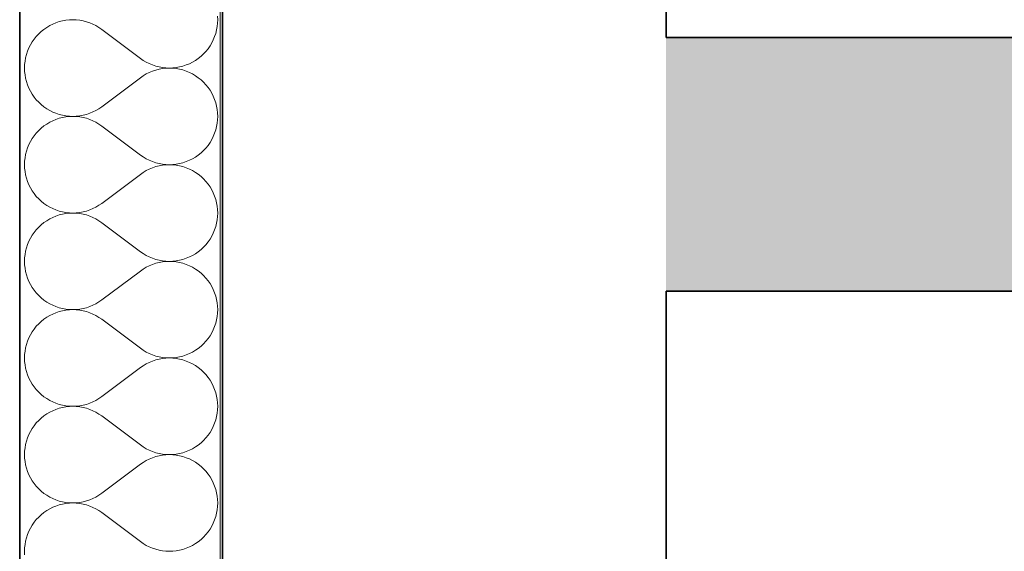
# Model space of a CAD drawing. Header units: millimetres. Extents: x -34676 to 172266, y 39940 to 476087.
# Tile 62 of 256: x 20168 to 20945, y 282903 to 283322. Entities that reach past the tile are written whole.
import ezdxf

# ---------------------------------------------------------------- set-up
doc = ezdxf.new("R2010")
doc.units = ezdxf.units.MM
doc.header["$MEASUREMENT"] = 0
for name, color, linetype in [('#podkład', 252, 'Continuous'), ('- A - ocieplenie', 7, 'Continuous'), ('Konstrukcja - Stropy', 7, 'Continuous'), ('Konstrukcja - Ściany działowe', 7, 'Continuous'), ('Konstrukcja - Ściany zewnętrzne', 7, 'Continuous')]:
    doc.layers.add(name, color=color, linetype=linetype)

# ---------------------------------------------------------------- blocks, each defined once
blk = doc.blocks.new('UHYGFFFF')
at = {"layer": '- A - ocieplenie', "color": 252, "linetype": 'Continuous', "lineweight": 35, "ltscale": 100}
for p, q in [((19777.48, 396062.63), (19777.47, 388486.86)), ((19937.47, 388486.86), (19937.48, 396062.63))]:
    blk.add_line(p, q, dxfattribs=at)
at = {"layer": '- A - ocieplenie', "color": 252, "linetype": 'Continuous', "lineweight": 13, "ltscale": 100}
for p, q in [((19803.57, 389458.22), (19801.14, 389457.01)), ((19806.08, 389459.26), (19803.57, 389458.22)), ((19808.67, 389460.12), (19806.08, 389459.26)), ((19811.3, 389460.79), (19808.67, 389460.12)), ((19813.98, 389461.27), (19811.3, 389460.79)), ((19816.68, 389461.56), (19813.98, 389461.27)), ((19819.4, 389461.66), (19816.68, 389461.56)), ((19822.12, 389461.56), (19819.4, 389461.66)), ((19824.83, 389461.27), (19822.12, 389461.56)), ((19827.5, 389460.78), (19824.83, 389461.27)), ((19830.14, 389460.11), (19827.5, 389460.78)), ((19832.72, 389459.25), (19830.14, 389460.11)), ((19835.23, 389458.2), (19832.72, 389459.25)), ((19837.66, 389456.98), (19835.23, 389458.2)), ((19933.28, 389456.24), (19933.57, 389458.94)), ((19933.67, 389461.66), (19933.57, 389464.38)), ((19933.57, 389458.94), (19933.67, 389461.66)), ((19792.45, 389450.51), (19790.6, 389448.52)), ((19794.44, 389452.36), (19792.45, 389450.51)), ((19796.56, 389454.07), (19794.44, 389452.36)), ((19798.8, 389455.62), (19796.56, 389454.07)), ((19801.14, 389457.01), (19798.8, 389455.62)), ((19840, 389455.59), (19837.66, 389456.98)), ((19842.24, 389454.04), (19840, 389455.59)), ((19872.71, 389431.18), (19842.24, 389454.04)), ((19931.26, 389448.34), (19932.12, 389450.92)), ((19932.12, 389450.92), (19932.79, 389453.56)), ((19932.79, 389453.56), (19933.28, 389456.24)), ((19787.34, 389444.17), (19785.95, 389441.83)), ((19788.89, 389446.4), (19787.34, 389444.17)), ((19790.6, 389448.52), (19788.89, 389446.4)), ((19927.61, 389441.06), (19929, 389443.39)), ((19929, 389443.39), (19930.22, 389445.83)), ((19930.22, 389445.83), (19931.26, 389448.34)), ((19783.69, 389436.88), (19782.83, 389434.3)), ((19784.73, 389439.4), (19783.69, 389436.88)), ((19785.95, 389441.83), (19784.73, 389439.4)), ((19922.5, 389434.71), (19924.35, 389436.7)), ((19924.35, 389436.7), (19926.06, 389438.82)), ((19926.06, 389438.82), (19927.61, 389441.06)), ((19781.67, 389428.99), (19781.38, 389426.28)), ((19782.16, 389431.66), (19781.67, 389428.99)), ((19782.83, 389434.3), (19782.16, 389431.66)), ((19872.71, 389431.18), (19874.95, 389429.63)), ((19874.95, 389429.63), (19877.28, 389428.24)), ((19877.28, 389428.24), (19879.72, 389427.02)), ((19911.38, 389427), (19913.81, 389428.22)), ((19913.81, 389428.22), (19916.15, 389429.6)), ((19916.15, 389429.6), (19918.39, 389431.15)), ((19918.39, 389431.15), (19920.51, 389432.86)), ((19920.51, 389432.86), (19922.5, 389434.71)), ((19781.38, 389426.28), (19781.28, 389423.56)), ((19781.28, 389423.56), (19781.38, 389420.84)), ((19781.38, 389420.84), (19781.67, 389418.14)), ((19879.72, 389420.11), (19877.28, 389418.89)), ((19879.72, 389427.02), (19882.23, 389425.98)), ((19882.23, 389421.15), (19879.72, 389420.11)), ((19882.23, 389425.98), (19884.81, 389425.11)), ((19884.81, 389422.01), (19882.23, 389421.15)), ((19884.81, 389425.11), (19887.45, 389424.44)), ((19887.45, 389422.69), (19884.81, 389422.01)), ((19887.45, 389424.44), (19890.12, 389423.96)), ((19890.12, 389423.17), (19887.45, 389422.69)), ((19890.12, 389423.96), (19892.83, 389423.66)), ((19892.83, 389423.46), (19890.12, 389423.17)), ((19892.83, 389423.66), (19895.55, 389423.56)), ((19895.55, 389423.56), (19892.83, 389423.46)), ((19895.55, 389423.56), (19898.26, 389423.66)), ((19898.26, 389423.47), (19895.55, 389423.56)), ((19898.26, 389423.66), (19900.97, 389423.95)), ((19900.97, 389423.18), (19898.26, 389423.47)), ((19900.97, 389423.95), (19903.65, 389424.43)), ((19903.65, 389422.7), (19900.97, 389423.18)), ((19903.65, 389424.43), (19906.28, 389425.1)), ((19906.28, 389422.03), (19903.65, 389422.7)), ((19906.28, 389425.1), (19908.87, 389425.96)), ((19908.87, 389421.17), (19906.28, 389422.03)), ((19908.87, 389425.96), (19911.38, 389427)), ((19911.38, 389420.13), (19908.87, 389421.17)), ((19913.81, 389418.91), (19911.38, 389420.13)), ((19781.67, 389418.14), (19782.16, 389415.46)), ((19782.16, 389415.46), (19782.83, 389412.83)), ((19782.83, 389412.83), (19783.69, 389410.25)), ((19872.71, 389415.94), (19842.24, 389393.09)), ((19874.95, 389417.5), (19872.71, 389415.94)), ((19877.28, 389418.89), (19874.95, 389417.5)), ((19916.15, 389417.52), (19913.81, 389418.91)), ((19918.39, 389415.97), (19916.15, 389417.52)), ((19920.51, 389414.27), (19918.39, 389415.97)), ((19922.5, 389412.41), (19920.51, 389414.27)), ((19924.35, 389410.42), (19922.5, 389412.41)), ((19783.69, 389410.25), (19784.73, 389407.73)), ((19784.73, 389407.73), (19785.95, 389405.3)), ((19785.95, 389405.3), (19787.34, 389402.96)), ((19926.06, 389408.31), (19924.35, 389410.42)), ((19927.61, 389406.07), (19926.06, 389408.31)), ((19929, 389403.73), (19927.61, 389406.07)), ((19787.34, 389402.96), (19788.89, 389400.73)), ((19788.89, 389400.73), (19790.6, 389398.61)), ((19790.6, 389398.61), (19792.45, 389396.62)), ((19792.45, 389396.62), (19794.44, 389394.76)), ((19930.22, 389401.3), (19929, 389403.73)), ((19931.26, 389398.79), (19930.22, 389401.3)), ((19932.12, 389396.21), (19931.26, 389398.79)), ((19932.79, 389393.57), (19932.12, 389396.21)), ((19794.44, 389394.76), (19796.56, 389393.06)), ((19796.56, 389393.06), (19798.8, 389391.51)), ((19798.8, 389391.51), (19801.14, 389390.12)), ((19801.14, 389390.12), (19803.57, 389388.9)), ((19803.57, 389388.9), (19806.08, 389387.86)), ((19832.72, 389387.88), (19835.23, 389388.92)), ((19835.23, 389388.92), (19837.66, 389390.14)), ((19837.66, 389390.14), (19840, 389391.53)), ((19840, 389391.53), (19842.24, 389393.09)), ((19933.28, 389390.89), (19932.79, 389393.57)), ((19933.57, 389388.19), (19933.28, 389390.89)), ((19801.14, 389380.82), (19798.8, 389379.43)), ((19803.57, 389382.03), (19801.14, 389380.82)), ((19806.08, 389383.07), (19803.57, 389382.03)), ((19806.08, 389387.86), (19808.67, 389387.01)), ((19808.67, 389383.93), (19806.08, 389383.07)), ((19808.67, 389387.01), (19811.3, 389386.33)), ((19811.3, 389384.6), (19808.67, 389383.93)), ((19811.3, 389386.33), (19813.98, 389385.85)), ((19813.98, 389385.08), (19811.3, 389384.6)), ((19813.98, 389385.85), (19816.68, 389385.56)), ((19816.68, 389385.37), (19813.98, 389385.08)), ((19816.68, 389385.56), (19819.4, 389385.47)), ((19819.4, 389385.47), (19816.68, 389385.37)), ((19819.4, 389385.47), (19822.12, 389385.57)), ((19822.12, 389385.37), (19819.4, 389385.47)), ((19822.12, 389385.57), (19824.83, 389385.86)), ((19824.83, 389385.08), (19822.12, 389385.37)), ((19824.83, 389385.86), (19827.5, 389386.34)), ((19827.5, 389384.59), (19824.83, 389385.08)), ((19827.5, 389386.34), (19830.14, 389387.02)), ((19830.14, 389383.92), (19827.5, 389384.59)), ((19830.14, 389387.02), (19832.72, 389387.88)), ((19832.72, 389383.06), (19830.14, 389383.92)), ((19835.23, 389382.01), (19832.72, 389383.06)), ((19837.66, 389380.79), (19835.23, 389382.01)), ((19840, 389379.4), (19837.66, 389380.79)), ((19933.28, 389380.04), (19933.57, 389382.75)), ((19933.67, 389385.47), (19933.57, 389388.19)), ((19933.57, 389382.75), (19933.67, 389385.47)), ((19792.45, 389374.32), (19790.6, 389372.33)), ((19794.44, 389376.17), (19792.45, 389374.32)), ((19796.56, 389377.88), (19794.44, 389376.17)), ((19798.8, 389379.43), (19796.56, 389377.88)), ((19842.24, 389377.85), (19840, 389379.4)), ((19872.71, 389354.99), (19842.24, 389377.85)), ((19931.26, 389372.15), (19932.12, 389374.73)), ((19932.12, 389374.73), (19932.79, 389377.37)), ((19932.79, 389377.37), (19933.28, 389380.04)), ((19785.95, 389365.64), (19784.73, 389363.2)), ((19787.34, 389367.98), (19785.95, 389365.64)), ((19788.89, 389370.21), (19787.34, 389367.98)), ((19790.6, 389372.33), (19788.89, 389370.21)), ((19927.61, 389364.87), (19929, 389367.2)), ((19929, 389367.2), (19930.22, 389369.64)), ((19930.22, 389369.64), (19931.26, 389372.15)), ((19782.83, 389358.11), (19782.16, 389355.47)), ((19783.69, 389360.69), (19782.83, 389358.11)), ((19784.73, 389363.2), (19783.69, 389360.69)), ((19920.51, 389356.67), (19922.5, 389358.52)), ((19922.5, 389358.52), (19924.35, 389360.51)), ((19924.35, 389360.51), (19926.06, 389362.63)), ((19926.06, 389362.63), (19927.61, 389364.87)), ((19781.38, 389350.09), (19781.28, 389347.37)), ((19781.67, 389352.8), (19781.38, 389350.09)), ((19782.16, 389355.47), (19781.67, 389352.8)), ((19872.71, 389354.99), (19874.95, 389353.44)), ((19874.95, 389353.44), (19877.28, 389352.05)), ((19877.28, 389352.05), (19879.72, 389350.83)), ((19879.72, 389350.83), (19882.23, 389349.79)), ((19882.23, 389349.79), (19884.81, 389348.92)), ((19906.28, 389348.91), (19908.87, 389349.77)), ((19908.87, 389349.77), (19911.38, 389350.81)), ((19911.38, 389350.81), (19913.81, 389352.02)), ((19913.81, 389352.02), (19916.15, 389353.41)), ((19916.15, 389353.41), (19918.39, 389354.96)), ((19918.39, 389354.96), (19920.51, 389356.67)), ((19781.28, 389347.37), (19781.38, 389344.65)), ((19781.38, 389344.65), (19781.67, 389341.95)), ((19781.67, 389341.95), (19782.16, 389339.27)), ((19877.28, 389342.7), (19874.95, 389341.31)), ((19879.72, 389343.92), (19877.28, 389342.7)), ((19882.23, 389344.96), (19879.72, 389343.92)), ((19884.81, 389345.82), (19882.23, 389344.96)), ((19884.81, 389348.92), (19887.45, 389348.25)), ((19887.45, 389346.5), (19884.81, 389345.82)), ((19887.45, 389348.25), (19890.12, 389347.76)), ((19890.12, 389346.98), (19887.45, 389346.5)), ((19890.12, 389347.76), (19892.83, 389347.47)), ((19892.83, 389347.27), (19890.12, 389346.98)), ((19892.83, 389347.47), (19895.55, 389347.37)), ((19895.55, 389347.37), (19892.83, 389347.27)), ((19895.55, 389347.37), (19898.26, 389347.47)), ((19898.26, 389347.28), (19895.55, 389347.37)), ((19898.26, 389347.47), (19900.97, 389347.76)), ((19900.97, 389346.99), (19898.26, 389347.28)), ((19900.97, 389347.76), (19903.65, 389348.24)), ((19903.65, 389346.51), (19900.97, 389346.99)), ((19903.65, 389348.24), (19906.28, 389348.91)), ((19906.28, 389345.84), (19903.65, 389346.51)), ((19908.87, 389344.98), (19906.28, 389345.84)), ((19911.38, 389343.94), (19908.87, 389344.98)), ((19913.81, 389342.72), (19911.38, 389343.94)), ((19916.15, 389341.33), (19913.81, 389342.72)), ((19782.16, 389339.27), (19782.83, 389336.64)), ((19782.83, 389336.64), (19783.69, 389334.06)), ((19783.69, 389334.06), (19784.73, 389331.54)), ((19872.71, 389339.75), (19842.24, 389316.9)), ((19874.95, 389341.31), (19872.71, 389339.75)), ((19918.39, 389339.78), (19916.15, 389341.33)), ((19920.51, 389338.08), (19918.39, 389339.78)), ((19922.5, 389336.22), (19920.51, 389338.08)), ((19924.35, 389334.23), (19922.5, 389336.22)), ((19926.06, 389332.12), (19924.35, 389334.23)), ((19784.73, 389331.54), (19785.95, 389329.11)), ((19785.95, 389329.11), (19787.34, 389326.77)), ((19787.34, 389326.77), (19788.89, 389324.54)), ((19927.61, 389329.88), (19926.06, 389332.12)), ((19929, 389327.54), (19927.61, 389329.88)), ((19930.22, 389325.11), (19929, 389327.54)), ((19788.89, 389324.54), (19790.6, 389322.42)), ((19790.6, 389322.42), (19792.45, 389320.43)), ((19792.45, 389320.43), (19794.44, 389318.57)), ((19794.44, 389318.57), (19796.56, 389316.87)), ((19931.26, 389322.6), (19930.22, 389325.11)), ((19932.12, 389320.01), (19931.26, 389322.6)), ((19932.79, 389317.38), (19932.12, 389320.01)), ((19796.56, 389316.87), (19798.8, 389315.32)), ((19798.8, 389315.32), (19801.14, 389313.93)), ((19801.14, 389313.93), (19803.57, 389312.71)), ((19803.57, 389312.71), (19806.08, 389311.67)), ((19806.08, 389311.67), (19808.67, 389310.82)), ((19808.67, 389310.82), (19811.3, 389310.14)), ((19827.5, 389310.15), (19830.14, 389310.83)), ((19830.14, 389310.83), (19832.72, 389311.69)), ((19832.72, 389311.69), (19835.23, 389312.73)), ((19835.23, 389312.73), (19837.66, 389313.95)), ((19837.66, 389313.95), (19840, 389315.34)), ((19840, 389315.34), (19842.24, 389316.9)), ((19933.28, 389314.7), (19932.79, 389317.38)), ((19933.57, 389312), (19933.28, 389314.7)), ((19933.67, 389309.28), (19933.57, 389312)), ((19798.8, 389303.24), (19796.56, 389301.69)), ((19801.14, 389304.63), (19798.8, 389303.24)), ((19803.57, 389305.84), (19801.14, 389304.63)), ((19806.08, 389306.88), (19803.57, 389305.84)), ((19808.67, 389307.74), (19806.08, 389306.88)), ((19811.3, 389308.41), (19808.67, 389307.74)), ((19811.3, 389310.14), (19813.98, 389309.66)), ((19813.98, 389308.89), (19811.3, 389308.41)), ((19813.98, 389309.66), (19816.68, 389309.37)), ((19816.68, 389309.18), (19813.98, 389308.89)), ((19816.68, 389309.37), (19819.4, 389309.28)), ((19819.4, 389309.28), (19816.68, 389309.18)), ((19819.4, 389309.28), (19822.12, 389309.38)), ((19822.12, 389309.18), (19819.4, 389309.28)), ((19822.12, 389309.38), (19824.83, 389309.67)), ((19824.83, 389308.89), (19822.12, 389309.18)), ((19824.83, 389309.67), (19827.5, 389310.15)), ((19827.5, 389308.4), (19824.83, 389308.89)), ((19830.14, 389307.73), (19827.5, 389308.4)), ((19832.72, 389306.87), (19830.14, 389307.73)), ((19835.23, 389305.82), (19832.72, 389306.87)), ((19837.66, 389304.6), (19835.23, 389305.82)), ((19840, 389303.21), (19837.66, 389304.6)), ((19842.24, 389301.66), (19840, 389303.21)), ((19932.79, 389301.18), (19933.28, 389303.85)), ((19933.28, 389303.85), (19933.57, 389306.56)), ((19933.57, 389306.56), (19933.67, 389309.28)), ((19790.6, 389296.14), (19788.89, 389294.02)), ((19792.45, 389298.13), (19790.6, 389296.14)), ((19794.44, 389299.98), (19792.45, 389298.13)), ((19796.56, 389301.69), (19794.44, 389299.98)), ((19872.71, 389278.8), (19842.24, 389301.66)), ((19930.22, 389293.45), (19931.26, 389295.96)), ((19931.26, 389295.96), (19932.12, 389298.54)), ((19932.12, 389298.54), (19932.79, 389301.18)), ((19785.95, 389289.45), (19784.73, 389287.01)), ((19787.34, 389291.79), (19785.95, 389289.45)), ((19788.89, 389294.02), (19787.34, 389291.79)), ((19926.06, 389286.44), (19927.61, 389288.67)), ((19927.61, 389288.67), (19929, 389291.01)), ((19929, 389291.01), (19930.22, 389293.45)), ((19782.83, 389281.92), (19782.16, 389279.28)), ((19783.69, 389284.5), (19782.83, 389281.92)), ((19784.73, 389287.01), (19783.69, 389284.5)), ((19918.39, 389278.77), (19920.51, 389280.48)), ((19920.51, 389280.48), (19922.5, 389282.33)), ((19922.5, 389282.33), (19924.35, 389284.32)), ((19924.35, 389284.32), (19926.06, 389286.44)), ((19781.38, 389273.9), (19781.28, 389271.18)), ((19781.67, 389276.61), (19781.38, 389273.9)), ((19782.16, 389279.28), (19781.67, 389276.61)), ((19872.71, 389278.8), (19874.95, 389277.25)), ((19874.95, 389277.25), (19877.28, 389275.86)), ((19877.28, 389275.86), (19879.72, 389274.64)), ((19879.72, 389274.64), (19882.23, 389273.6)), ((19882.23, 389273.6), (19884.81, 389272.73)), ((19884.81, 389272.73), (19887.45, 389272.06)), ((19887.45, 389272.06), (19890.12, 389271.57)), ((19900.97, 389271.57), (19903.65, 389272.05)), ((19903.65, 389272.05), (19906.28, 389272.72)), ((19906.28, 389272.72), (19908.87, 389273.58)), ((19908.87, 389273.58), (19911.38, 389274.62)), ((19911.38, 389274.62), (19913.81, 389275.83)), ((19913.81, 389275.83), (19916.15, 389277.22)), ((19916.15, 389277.22), (19918.39, 389278.77)), ((19781.28, 389271.18), (19781.38, 389268.46)), ((19781.38, 389268.46), (19781.67, 389265.76)), ((19781.67, 389265.76), (19782.16, 389263.08)), ((19874.95, 389265.12), (19872.71, 389263.56)), ((19877.28, 389266.51), (19874.95, 389265.12)), ((19879.72, 389267.73), (19877.28, 389266.51)), ((19882.23, 389268.77), (19879.72, 389267.73)), ((19884.81, 389269.63), (19882.23, 389268.77)), ((19887.45, 389270.31), (19884.81, 389269.63)), ((19890.12, 389270.79), (19887.45, 389270.31)), ((19890.12, 389271.57), (19892.83, 389271.28)), ((19892.83, 389271.08), (19890.12, 389270.79)), ((19892.83, 389271.28), (19895.55, 389271.18)), ((19895.55, 389271.18), (19892.83, 389271.08)), ((19895.55, 389271.18), (19898.26, 389271.28)), ((19898.26, 389271.09), (19895.55, 389271.18)), ((19898.26, 389271.28), (19900.97, 389271.57)), ((19900.97, 389270.8), (19898.26, 389271.09)), ((19903.65, 389270.32), (19900.97, 389270.8)), ((19906.28, 389269.65), (19903.65, 389270.32)), ((19908.87, 389268.79), (19906.28, 389269.65)), ((19911.38, 389267.75), (19908.87, 389268.79)), ((19913.81, 389266.53), (19911.38, 389267.75)), ((19916.15, 389265.14), (19913.81, 389266.53)), ((19918.39, 389263.59), (19916.15, 389265.14)), ((19782.16, 389263.08), (19782.83, 389260.45)), ((19782.83, 389260.45), (19783.69, 389257.86)), ((19783.69, 389257.86), (19784.73, 389255.35)), ((19872.71, 389263.56), (19842.24, 389240.71)), ((19920.51, 389261.89), (19918.39, 389263.59)), ((19922.5, 389260.03), (19920.51, 389261.89)), ((19924.35, 389258.04), (19922.5, 389260.03)), ((19926.06, 389255.92), (19924.35, 389258.04)), ((19784.73, 389255.35), (19785.95, 389252.92)), ((19785.95, 389252.92), (19787.34, 389250.58)), ((19787.34, 389250.58), (19788.89, 389248.35)), ((19927.61, 389253.69), (19926.06, 389255.92)), ((19929, 389251.35), (19927.61, 389253.69)), ((19930.22, 389248.92), (19929, 389251.35)), ((19931.26, 389246.41), (19930.22, 389248.92)), ((19788.89, 389248.35), (19790.6, 389246.23)), ((19790.6, 389246.23), (19792.45, 389244.24)), ((19792.45, 389244.24), (19794.44, 389242.38)), ((19794.44, 389242.38), (19796.56, 389240.68)), ((19796.56, 389240.68), (19798.8, 389239.13)), ((19840, 389239.15), (19842.24, 389240.71)), ((19932.12, 389243.82), (19931.26, 389246.41)), ((19932.79, 389241.19), (19932.12, 389243.82)), ((19933.28, 389238.51), (19932.79, 389241.19)), ((19798.8, 389239.13), (19801.14, 389237.74)), ((19801.14, 389237.74), (19803.57, 389236.52)), ((19803.57, 389236.52), (19806.08, 389235.48)), ((19806.08, 389235.48), (19808.67, 389234.62)), ((19808.67, 389234.62), (19811.3, 389233.95)), ((19811.3, 389233.95), (19813.98, 389233.47)), ((19813.98, 389233.47), (19816.68, 389233.18)), ((19816.68, 389232.99), (19813.98, 389232.7)), ((19816.68, 389233.18), (19819.4, 389233.09)), ((19819.4, 389233.09), (19816.68, 389232.99)), ((19819.4, 389233.09), (19822.12, 389233.19)), ((19822.12, 389232.99), (19819.4, 389233.09)), ((19822.12, 389233.19), (19824.83, 389233.48)), ((19824.83, 389232.7), (19822.12, 389232.99)), ((19824.83, 389233.48), (19827.5, 389233.96)), ((19827.5, 389233.96), (19830.14, 389234.64)), ((19830.14, 389234.64), (19832.72, 389235.5)), ((19832.72, 389235.5), (19835.23, 389236.54)), ((19835.23, 389236.54), (19837.66, 389237.76)), ((19837.66, 389237.76), (19840, 389239.15)), ((19933.57, 389235.81), (19933.28, 389238.51)), ((19933.67, 389233.09), (19933.57, 389235.81)), ((19933.57, 389230.37), (19933.67, 389233.09)), ((19796.56, 389225.5), (19794.44, 389223.79)), ((19798.8, 389227.05), (19796.56, 389225.5)), ((19801.14, 389228.44), (19798.8, 389227.05)), ((19803.57, 389229.65), (19801.14, 389228.44)), ((19806.08, 389230.69), (19803.57, 389229.65)), ((19808.67, 389231.55), (19806.08, 389230.69)), ((19811.3, 389232.22), (19808.67, 389231.55)), ((19813.98, 389232.7), (19811.3, 389232.22)), ((19827.5, 389232.21), (19824.83, 389232.7)), ((19830.14, 389231.54), (19827.5, 389232.21)), ((19832.72, 389230.68), (19830.14, 389231.54)), ((19835.23, 389229.63), (19832.72, 389230.68)), ((19837.66, 389228.41), (19835.23, 389229.63)), ((19840, 389227.02), (19837.66, 389228.41)), ((19842.24, 389225.47), (19840, 389227.02)), ((19872.71, 389202.61), (19842.24, 389225.47)), ((19932.79, 389224.99), (19933.28, 389227.66)), ((19933.28, 389227.66), (19933.57, 389230.37)), ((19788.89, 389217.83), (19787.34, 389215.6)), ((19790.6, 389219.95), (19788.89, 389217.83)), ((19792.45, 389221.94), (19790.6, 389219.95)), ((19794.44, 389223.79), (19792.45, 389221.94)), ((19930.22, 389217.26), (19931.26, 389219.77)), ((19931.26, 389219.77), (19932.12, 389222.35)), ((19932.12, 389222.35), (19932.79, 389224.99)), ((19784.73, 389210.82), (19783.69, 389208.31)), ((19785.95, 389213.26), (19784.73, 389210.82)), ((19787.34, 389215.6), (19785.95, 389213.26)), ((19924.35, 389208.13), (19926.06, 389210.25)), ((19926.06, 389210.25), (19927.61, 389212.48)), ((19927.61, 389212.48), (19929, 389214.82)), ((19929, 389214.82), (19930.22, 389217.26)), ((19782.16, 389203.09), (19781.67, 389200.42)), ((19782.83, 389205.73), (19782.16, 389203.09)), ((19783.69, 389208.31), (19782.83, 389205.73)), ((19872.71, 389202.61), (19874.95, 389201.06)), ((19916.15, 389201.03), (19918.39, 389202.58)), ((19918.39, 389202.58), (19920.51, 389204.29)), ((19920.51, 389204.29), (19922.5, 389206.14)), ((19922.5, 389206.14), (19924.35, 389208.13)), ((19781.38, 389197.71), (19781.28, 389194.99)), ((19781.28, 389194.99), (19781.38, 389192.27)), ((19781.67, 389200.42), (19781.38, 389197.71)), ((19874.95, 389201.06), (19877.28, 389199.67)), ((19877.28, 389199.67), (19879.72, 389198.45)), ((19879.72, 389198.45), (19882.23, 389197.4)), ((19882.23, 389197.4), (19884.81, 389196.54)), ((19884.81, 389196.54), (19887.45, 389195.87)), ((19887.45, 389194.12), (19884.81, 389193.44)), ((19887.45, 389195.87), (19890.12, 389195.38)), ((19890.12, 389194.6), (19887.45, 389194.12)), ((19890.12, 389195.38), (19892.83, 389195.09)), ((19892.83, 389194.89), (19890.12, 389194.6)), ((19892.83, 389195.09), (19895.55, 389194.99)), ((19895.55, 389194.99), (19892.83, 389194.89)), ((19895.55, 389194.99), (19898.26, 389195.09)), ((19898.26, 389194.9), (19895.55, 389194.99)), ((19898.26, 389195.09), (19900.97, 389195.38)), ((19900.97, 389194.61), (19898.26, 389194.9)), ((19900.97, 389195.38), (19903.65, 389195.86)), ((19903.65, 389194.13), (19900.97, 389194.61)), ((19903.65, 389195.86), (19906.28, 389196.53)), ((19906.28, 389193.45), (19903.65, 389194.13)), ((19906.28, 389196.53), (19908.87, 389197.39)), ((19908.87, 389197.39), (19911.38, 389198.43)), ((19911.38, 389198.43), (19913.81, 389199.64)), ((19913.81, 389199.64), (19916.15, 389201.03)), ((19781.38, 389192.27), (19781.67, 389189.57)), ((19781.67, 389189.57), (19782.16, 389186.89)), ((19782.16, 389186.89), (19782.83, 389184.26)), ((19872.71, 389187.37), (19842.24, 389164.52)), ((19874.95, 389188.93), (19872.71, 389187.37)), ((19877.28, 389190.32), (19874.95, 389188.93)), ((19879.72, 389191.54), (19877.28, 389190.32)), ((19882.23, 389192.58), (19879.72, 389191.54)), ((19884.81, 389193.44), (19882.23, 389192.58)), ((19908.87, 389192.6), (19906.28, 389193.45)), ((19911.38, 389191.56), (19908.87, 389192.6)), ((19913.81, 389190.34), (19911.38, 389191.56)), ((19916.15, 389188.95), (19913.81, 389190.34)), ((19918.39, 389187.4), (19916.15, 389188.95)), ((19920.51, 389185.7), (19918.39, 389187.4)), ((19782.83, 389184.26), (19783.69, 389181.67)), ((19783.69, 389181.67), (19784.73, 389179.16)), ((19784.73, 389179.16), (19785.95, 389176.73)), ((19922.5, 389183.84), (19920.51, 389185.7)), ((19924.35, 389181.85), (19922.5, 389183.84)), ((19926.06, 389179.73), (19924.35, 389181.85)), ((19927.61, 389177.5), (19926.06, 389179.73)), ((19785.95, 389176.73), (19787.34, 389174.39)), ((19787.34, 389174.39), (19788.89, 389172.15)), ((19788.89, 389172.15), (19790.6, 389170.04)), ((19929, 389175.16), (19927.61, 389177.5)), ((19930.22, 389172.73), (19929, 389175.16)), ((19931.26, 389170.22), (19930.22, 389172.73)), ((19790.6, 389170.04), (19792.45, 389168.05)), ((19792.45, 389168.05), (19794.44, 389166.19)), ((19794.44, 389166.19), (19796.56, 389164.49)), ((19796.56, 389164.49), (19798.8, 389162.94)), ((19840, 389162.96), (19842.24, 389164.52)), ((19932.12, 389167.63), (19931.26, 389170.22)), ((19932.79, 389165), (19932.12, 389167.63)), ((19933.28, 389162.32), (19932.79, 389165)), ((19798.8, 389162.94), (19801.14, 389161.55)), ((19801.14, 389161.55), (19803.57, 389160.33)), ((19803.57, 389160.33), (19806.08, 389159.29)), ((19806.08, 389159.29), (19808.67, 389158.43)), ((19808.67, 389155.36), (19806.08, 389154.5)), ((19808.67, 389158.43), (19811.3, 389157.76)), ((19811.3, 389156.03), (19808.67, 389155.36)), ((19811.3, 389157.76), (19813.98, 389157.28)), ((19813.98, 389156.51), (19811.3, 389156.03)), ((19813.98, 389157.28), (19816.68, 389156.99)), ((19816.68, 389156.8), (19813.98, 389156.51)), ((19816.68, 389156.99), (19819.4, 389156.9)), ((19819.4, 389156.9), (19816.68, 389156.8)), ((19819.4, 389156.9), (19822.12, 389157)), ((19822.12, 389156.8), (19819.4, 389156.9)), ((19822.12, 389157), (19824.83, 389157.29)), ((19824.83, 389156.51), (19822.12, 389156.8)), ((19824.83, 389157.29), (19827.5, 389157.77)), ((19827.5, 389156.02), (19824.83, 389156.51)), ((19827.5, 389157.77), (19830.14, 389158.45)), ((19830.14, 389155.35), (19827.5, 389156.02)), ((19830.14, 389158.45), (19832.72, 389159.31)), ((19832.72, 389154.48), (19830.14, 389155.35)), ((19832.72, 389159.31), (19835.23, 389160.35)), ((19835.23, 389160.35), (19837.66, 389161.57)), ((19837.66, 389161.57), (19840, 389162.96)), ((19933.57, 389159.62), (19933.28, 389162.32)), ((19933.67, 389156.9), (19933.57, 389159.62)), ((19933.57, 389154.18), (19933.67, 389156.9)), ((19794.44, 389147.6), (19792.45, 389145.75)), ((19796.56, 389149.31), (19794.44, 389147.6)), ((19798.8, 389150.86), (19796.56, 389149.31)), ((19801.14, 389152.25), (19798.8, 389150.86)), ((19803.57, 389153.46), (19801.14, 389152.25)), ((19806.08, 389154.5), (19803.57, 389153.46)), ((19835.23, 389153.44), (19832.72, 389154.48)), ((19837.66, 389152.22), (19835.23, 389153.44)), ((19840, 389150.83), (19837.66, 389152.22)), ((19842.24, 389149.28), (19840, 389150.83)), ((19872.71, 389126.42), (19842.24, 389149.28)), ((19932.12, 389146.16), (19932.79, 389148.8)), ((19932.79, 389148.8), (19933.28, 389151.47)), ((19933.28, 389151.47), (19933.57, 389154.18)), ((19788.89, 389141.64), (19787.34, 389139.41)), ((19790.6, 389143.76), (19788.89, 389141.64)), ((19792.45, 389145.75), (19790.6, 389143.76)), ((19929, 389138.63), (19930.22, 389141.07)), ((19930.22, 389141.07), (19931.26, 389143.58)), ((19931.26, 389143.58), (19932.12, 389146.16)), ((19783.69, 389132.12), (19782.83, 389129.54)), ((19784.73, 389134.63), (19783.69, 389132.12)), ((19785.95, 389137.07), (19784.73, 389134.63)), ((19787.34, 389139.41), (19785.95, 389137.07)), ((19922.5, 389129.95), (19924.35, 389131.94)), ((19924.35, 389131.94), (19926.06, 389134.06)), ((19926.06, 389134.06), (19927.61, 389136.29)), ((19927.61, 389136.29), (19929, 389138.63)), ((19781.67, 389124.23), (19781.38, 389121.52)), ((19782.16, 389126.9), (19781.67, 389124.23)), ((19782.83, 389129.54), (19782.16, 389126.9)), ((19872.71, 389126.42), (19874.95, 389124.87)), ((19874.95, 389124.87), (19877.28, 389123.48)), ((19913.81, 389123.45), (19916.15, 389124.84)), ((19916.15, 389124.84), (19918.39, 389126.39)), ((19918.39, 389126.39), (19920.51, 389128.1)), ((19920.51, 389128.1), (19922.5, 389129.95)), ((19781.38, 389121.52), (19781.28, 389118.8)), ((19781.28, 389118.8), (19781.38, 389116.08)), ((19877.28, 389123.48), (19879.72, 389122.26)), ((19879.72, 389122.26), (19882.23, 389121.21)), ((19882.23, 389116.39), (19879.72, 389115.35)), ((19882.23, 389121.21), (19884.81, 389120.35)), ((19884.81, 389117.25), (19882.23, 389116.39)), ((19884.81, 389120.35), (19887.45, 389119.68)), ((19887.45, 389117.93), (19884.81, 389117.25)), ((19887.45, 389119.68), (19890.12, 389119.19)), ((19890.12, 389118.41), (19887.45, 389117.93)), ((19890.12, 389119.19), (19892.83, 389118.9)), ((19892.83, 389118.7), (19890.12, 389118.41)), ((19892.83, 389118.9), (19895.55, 389118.8)), ((19895.55, 389118.8), (19892.83, 389118.7)), ((19895.55, 389118.8), (19898.26, 389118.9)), ((19898.26, 389118.71), (19895.55, 389118.8)), ((19898.26, 389118.9), (19900.97, 389119.19)), ((19900.97, 389118.42), (19898.26, 389118.71)), ((19900.97, 389119.19), (19903.65, 389119.67)), ((19903.65, 389117.94), (19900.97, 389118.42)), ((19903.65, 389119.67), (19906.28, 389120.34)), ((19906.28, 389117.26), (19903.65, 389117.94)), ((19906.28, 389120.34), (19908.87, 389121.2)), ((19908.87, 389116.41), (19906.28, 389117.26)), ((19908.87, 389121.2), (19911.38, 389122.24)), ((19911.38, 389115.37), (19908.87, 389116.41)), ((19911.38, 389122.24), (19913.81, 389123.45)), ((19781.38, 389116.08), (19781.67, 389113.38)), ((19781.67, 389113.38), (19782.16, 389110.7)), ((19782.16, 389110.7), (19782.83, 389108.06)), ((19872.71, 389111.18), (19842.24, 389088.33)), ((19874.95, 389112.74), (19872.71, 389111.18)), ((19877.28, 389114.13), (19874.95, 389112.74)), ((19879.72, 389115.35), (19877.28, 389114.13)), ((19913.81, 389114.15), (19911.38, 389115.37)), ((19916.15, 389112.76), (19913.81, 389114.15)), ((19918.39, 389111.21), (19916.15, 389112.76)), ((19920.51, 389109.51), (19918.39, 389111.21)), ((19922.5, 389107.65), (19920.51, 389109.51)), ((19782.83, 389108.06), (19783.69, 389105.48)), ((19783.69, 389105.48), (19784.73, 389102.97)), ((19784.73, 389102.97), (19785.95, 389100.54)), ((19924.35, 389105.66), (19922.5, 389107.65)), ((19926.06, 389103.54), (19924.35, 389105.66)), ((19927.61, 389101.31), (19926.06, 389103.54)), ((19929, 389098.97), (19927.61, 389101.31)), ((19785.95, 389100.54), (19787.34, 389098.2)), ((19787.34, 389098.2), (19788.89, 389095.96)), ((19788.89, 389095.96), (19790.6, 389093.85)), ((19790.6, 389093.85), (19792.45, 389091.86)), ((19930.22, 389096.54), (19929, 389098.97)), ((19931.26, 389094.02), (19930.22, 389096.54)), ((19932.12, 389091.44), (19931.26, 389094.02)), ((19792.45, 389091.86), (19794.44, 389090)), ((19794.44, 389090), (19796.56, 389088.3)), ((19796.56, 389088.3), (19798.8, 389086.75)), ((19798.8, 389086.75), (19801.14, 389085.36)), ((19801.14, 389085.36), (19803.57, 389084.14)), ((19835.23, 389084.16), (19837.66, 389085.38)), ((19837.66, 389085.38), (19840, 389086.77)), ((19840, 389086.77), (19842.24, 389088.33)), ((19932.79, 389088.81), (19932.12, 389091.44)), ((19933.28, 389086.13), (19932.79, 389088.81)), ((19933.57, 389083.43), (19933.28, 389086.13)), ((19803.57, 389084.14), (19806.08, 389083.1)), ((19806.08, 389078.31), (19803.57, 389077.27)), ((19806.08, 389083.1), (19808.67, 389082.24)), ((19808.67, 389079.17), (19806.08, 389078.31)), ((19808.67, 389082.24), (19811.3, 389081.57)), ((19811.3, 389079.84), (19808.67, 389079.17)), ((19811.3, 389081.57), (19813.98, 389081.09)), ((19813.98, 389080.32), (19811.3, 389079.84)), ((19813.98, 389081.09), (19816.68, 389080.8)), ((19816.68, 389080.61), (19813.98, 389080.32)), ((19816.68, 389080.8), (19819.4, 389080.71)), ((19819.4, 389080.71), (19816.68, 389080.61)), ((19819.4, 389080.71), (19822.12, 389080.81)), ((19822.12, 389080.61), (19819.4, 389080.71)), ((19822.12, 389080.81), (19824.83, 389081.1)), ((19824.83, 389080.31), (19822.12, 389080.61)), ((19824.83, 389081.1), (19827.5, 389081.58)), ((19827.5, 389079.83), (19824.83, 389080.31)), ((19827.5, 389081.58), (19830.14, 389082.26)), ((19830.14, 389079.16), (19827.5, 389079.83)), ((19830.14, 389082.26), (19832.72, 389083.12)), ((19832.72, 389078.29), (19830.14, 389079.16)), ((19832.72, 389083.12), (19835.23, 389084.16)), ((19835.23, 389077.25), (19832.72, 389078.29)), ((19933.28, 389075.28), (19933.57, 389077.99)), ((19933.67, 389080.71), (19933.57, 389083.43)), ((19933.57, 389077.99), (19933.67, 389080.71)), ((19794.44, 389071.41), (19792.45, 389069.56)), ((19796.56, 389073.12), (19794.44, 389071.41)), ((19798.8, 389074.67), (19796.56, 389073.12)), ((19801.14, 389076.05), (19798.8, 389074.67)), ((19803.57, 389077.27), (19801.14, 389076.05)), ((19837.66, 389076.03), (19835.23, 389077.25)), ((19840, 389074.64), (19837.66, 389076.03)), ((19842.24, 389073.09), (19840, 389074.64)), ((19872.71, 389050.23), (19842.24, 389073.09)), ((19931.26, 389067.39), (19932.12, 389069.97)), ((19932.12, 389069.97), (19932.79, 389072.61)), ((19932.79, 389072.61), (19933.28, 389075.28)), ((19787.34, 389063.21), (19785.95, 389060.88)), ((19788.89, 389065.45), (19787.34, 389063.21)), ((19790.6, 389067.57), (19788.89, 389065.45)), ((19792.45, 389069.56), (19790.6, 389067.57)), ((19927.61, 389060.1), (19929, 389062.44)), ((19929, 389062.44), (19930.22, 389064.88)), ((19930.22, 389064.88), (19931.26, 389067.39)), ((19783.69, 389055.93), (19782.83, 389053.35)), ((19784.73, 389058.44), (19783.69, 389055.93)), ((19785.95, 389060.88), (19784.73, 389058.44)), ((19922.5, 389053.76), (19924.35, 389055.75)), ((19924.35, 389055.75), (19926.06, 389057.87)), ((19926.06, 389057.87), (19927.61, 389060.1)), ((19781.67, 389048.03), (19781.38, 389045.33)), ((19782.16, 389050.71), (19781.67, 389048.03)), ((19782.83, 389053.35), (19782.16, 389050.71)), ((19872.71, 389050.23), (19874.95, 389048.68)), ((19874.95, 389048.68), (19877.28, 389047.29)), ((19877.28, 389047.29), (19879.72, 389046.07)), ((19911.38, 389046.05), (19913.81, 389047.26)), ((19913.81, 389047.26), (19916.15, 389048.65)), ((19916.15, 389048.65), (19918.39, 389050.2)), ((19918.39, 389050.2), (19920.51, 389051.91)), ((19920.51, 389051.91), (19922.5, 389053.76)), ((19781.38, 389045.33), (19781.28, 389042.61)), ((19781.28, 389042.61), (19781.38, 389039.89)), ((19879.72, 389046.07), (19882.23, 389045.02)), ((19882.23, 389045.02), (19884.81, 389044.16)), ((19884.81, 389044.16), (19887.45, 389043.49)), ((19887.45, 389043.49), (19890.12, 389043)), ((19890.12, 389043), (19892.83, 389042.71)), ((19892.83, 389042.71), (19895.55, 389042.61)), ((19895.55, 389042.61), (19898.26, 389042.71)), ((19898.26, 389042.71), (19900.97, 389043)), ((19900.97, 389043), (19903.65, 389043.48)), ((19903.65, 389043.48), (19906.28, 389044.15)), ((19906.28, 389044.15), (19908.87, 389045.01)), ((19908.87, 389045.01), (19911.38, 389046.05))]:
    blk.add_line(p, q, dxfattribs=at)
at = {"layer": 'Konstrukcja - Stropy', "color": 252, "linetype": 'Continuous', "lineweight": 13, "ltscale": 100}
for p, q in [((19937.48, 388030.59), (19937.48, 395682.67)), ((19937.48, 388030.59), (19937.48, 395682.67)), ((19935.63, 390812.63), (19935.63, 382844.47))]:
    blk.add_line(p, q, dxfattribs=at)
at = {"layer": 'Konstrukcja - Ściany działowe', "color": 252, "linetype": 'Continuous', "lineweight": 35, "ltscale": 100}
for p, q in [((22277.56, 389447.63), (20287.47, 389447.63)), ((20287.47, 389247.63), (22277.56, 389247.63))]:
    blk.add_line(p, q, dxfattribs=at)
at = {"layer": 'Konstrukcja - Ściany działowe', "color": 252, "linetype": 'Continuous', "lineweight": 13, "extrusion": (0, 0, -1)}
for points in [[(-20287.47, 389247.63), (-22277.56, 389447.63), (-20287.47, 389447.63)], [(-22277.56, 389447.63), (-20287.47, 389247.63), (-22277.56, 389247.63)]]:
    blk.add_solid(points, dxfattribs=at)
at = {"layer": 'Konstrukcja - Ściany zewnętrzne', "color": 252, "linetype": 'Continuous', "lineweight": 35, "ltscale": 100}
for p, q in [((19937.47, 390829.67), (19937.48, 388486.86)), ((20287.47, 389447.63), (20287.47, 390829.67)), ((20287.48, 388486.86), (20287.47, 389247.63))]:
    blk.add_line(p, q, dxfattribs=at)

msp = doc.modelspace()

# ---------------------------------------------------------------- block references
at = {"layer": '#podkład'}
msp.add_blockref('UHYGFFFF', (390.91, -106139.89), dxfattribs=at)

doc.saveas('drawing.dxf')
